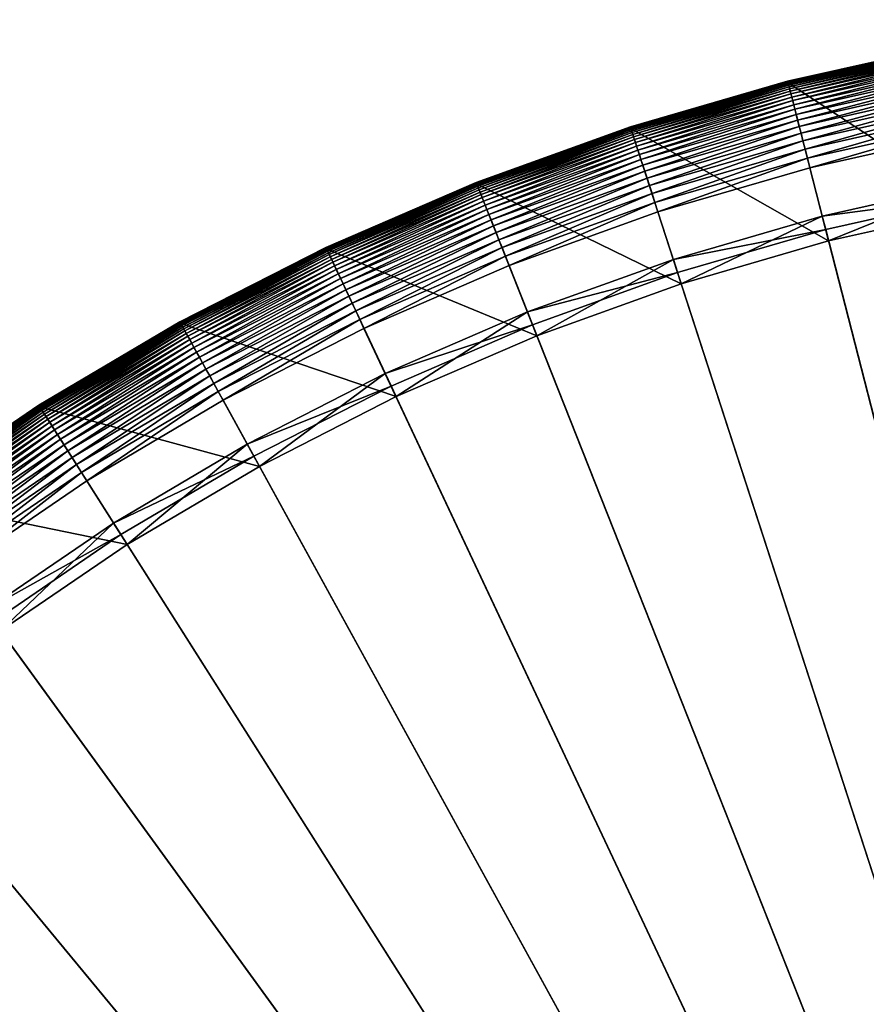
# Model space of a CAD drawing. Header units: millimetres. Extents: x -17.3 to 17.3, y -17.3 to 17.3.
# Tile 249 of 256: x -9.4 to -3.8, y 10.6 to 17.1. Entities that reach past the tile are written whole.
import ezdxf

# ---------------------------------------------------------------- set-up
doc = ezdxf.new("R2010")
doc.units = ezdxf.units.MM
doc.layers.get('0').update_dxf_attribs({"true_color": 0x5890e1})

msp = doc.modelspace()

# ---------------------------------------------------------------- meshes
at = {"color": 206, "true_color": 0x6c0888}
mesh = msp.add_polyface(dxfattribs=at)
corners = [(-2.1645, 17.1335, 35.7037), (-3.236, 16.9638, 34.1852), (-3.236, 16.9638, 35.7037), (-2.1645, 17.1335, 34.1852), (-3.2362, 16.9648, 34.1379), (-2.1646, 17.1345, 34.1379), (-3.2365, 16.9662, 34.0923), (-2.1648, 17.136, 34.0923), (-3.2368, 16.968, 34.0485), (-2.165, 17.1378, 34.0485), (-3.2372, 16.97, 34.0063), (-2.1653, 17.1398, 34.0063), (-3.2376, 16.9719, 33.9659), (-2.1655, 17.1417, 33.9659), (-2.1657, 17.1434, 33.9271), (-3.2379, 16.9736, 33.9271), (-2.1659, 17.1447, 33.8899), (-3.2381, 16.9749, 33.8899), (-2.166, 17.1454, 33.8545), (-3.2383, 16.9755, 33.8545), (-2.166, 17.1453, 33.8206), (-3.2382, 16.9754, 33.8206), (-2.1658, 17.1442, 33.7884), (-3.238, 16.9743, 33.7884), (-2.1655, 17.1419, 33.7579), (-3.2376, 16.9721, 33.7579), (-3.2369, 16.9685, 33.7289), (-2.1651, 17.1383, 33.7289), (-3.2359, 16.9634, 33.7015), (-2.1644, 17.1331, 33.7015), (-3.2346, 16.9565, 33.6757), (-2.1635, 17.1261, 33.6757), (-3.2329, 16.9477, 33.6515), (-2.1624, 17.1173, 33.6515), (-3.2309, 16.9368, 33.6288), (-2.161, 17.1063, 33.6288), (-3.2284, 16.9236, 33.6077), (-2.1593, 17.093, 33.6077), (-3.2254, 16.908, 33.5881), (-2.1573, 17.0772, 33.5881), (-3.2219, 16.8897, 33.5701), (-2.155, 17.0587, 33.5701), (-3.2178, 16.8685, 33.5535), (-2.1523, 17.0373, 33.5535), (-3.2132, 16.8443, 33.5385), (-2.1492, 17.0128, 33.5385), (-3.208, 16.8169, 33.5249), (-2.1457, 16.9851, 33.5249), (-3.2021, 16.786, 33.5128), (-2.1418, 16.9539, 33.5128), (-3.1955, 16.7515, 33.5022), (-2.1374, 16.9191, 33.5022), (-3.1882, 16.7133, 33.493), (-2.1325, 16.8805, 33.493), (-3.1802, 16.671, 33.4853), (-2.1271, 16.8378, 33.4853), (-3.1713, 16.6246, 33.479), (-2.1212, 16.791, 33.479), (-3.1616, 16.5739, 33.4741), (-2.1147, 16.7397, 33.4741), (-3.1511, 16.5186, 33.4706), (-2.1077, 16.6839, 33.4706), (-3.1396, 16.4586, 33.4685), (-2.1, 16.6232, 33.4685), (-3.1272, 16.3936, 33.4678), (-2.0388, 16.1388, 33.8989), (-3.0652, 16.0684, 35.1652), (-3.0482, 15.979, 33.8989), (-2.0502, 16.2291, 35.1652), (-3.0336, 15.9025, 35.209), (-2.0291, 16.0616, 35.209), (-4.2707, 16.6332, 33.5535), (-4.2645, 16.6093, 33.5385), (-4.2576, 16.5822, 33.5249), (-4.2498, 16.5518, 33.5128), (-4.2411, 16.5178, 33.5022), (-4.2314, 16.4801, 33.493), (-4.2207, 16.4385, 33.4853), (-4.2089, 16.3927, 33.479), (-4.1961, 16.3427, 33.4741), (-4.1821, 16.2881, 33.4706), (-4.1669, 16.2289, 33.4685), (-4.1504, 16.1649, 33.4678), (-4.0681, 15.8442, 35.1652), (-4.0261, 15.6806, 35.209), (-4.2948, 16.7272, 35.7037)]
mesh.append_faces([[corners[k] for k in face] for face in [(0, 1, 2), (3, 4, 1), (5, 6, 4), (7, 8, 6), (9, 10, 8), (11, 12, 10), (13, 15, 12), (14, 17, 15), (16, 19, 17), (18, 21, 19), (20, 23, 21), (22, 25, 23), (24, 26, 25), (27, 28, 26), (29, 30, 28), (31, 32, 30), (33, 34, 32), (35, 36, 34), (37, 38, 36), (39, 40, 38), (41, 42, 40), (43, 44, 42), (45, 46, 44), (47, 48, 46), (49, 50, 48), (51, 52, 50), (53, 54, 52), (55, 56, 54), (57, 58, 56), (59, 60, 58), (61, 62, 60), (63, 64, 62), (65, 66, 67), (68, 69, 66), (70, 2, 69)]], dxfattribs={"vtx0": -1, "color": 206})
mesh.append_faces([[corners[k] for k in face] for face in [(13, 14, 15), (14, 16, 17), (16, 18, 19), (18, 20, 21), (20, 22, 23), (22, 24, 25), (40, 42, 71), (42, 44, 72), (44, 46, 73), (46, 48, 74), (48, 50, 75), (50, 52, 76), (52, 54, 77), (54, 56, 78), (56, 58, 79), (58, 60, 80), (60, 62, 81), (62, 64, 82), (67, 66, 83), (66, 69, 84), (69, 2, 85)]], dxfattribs={"vtx2": -1, "color": 206})
mesh = msp.add_polyface(dxfattribs=at)
corners = [(-3.236, 16.9638, 35.7037), (-3.236, 16.9638, 34.1852), (-4.2948, 16.7272, 34.1852), (-4.2948, 16.7272, 35.7037), (-3.2362, 16.9648, 34.1379), (-4.295, 16.7281, 34.1379), (-3.2365, 16.9662, 34.0923), (-4.2954, 16.7295, 34.0923), (-3.2368, 16.968, 34.0485), (-4.2959, 16.7313, 34.0485), (-3.2372, 16.97, 34.0063), (-4.2964, 16.7332, 34.0063), (-3.2376, 16.9719, 33.9659), (-4.2968, 16.7351, 33.9659), (-3.2379, 16.9736, 33.9271), (-4.2973, 16.7368, 33.9271), (-3.2381, 16.9749, 33.8899), (-4.2976, 16.738, 33.8899), (-3.2383, 16.9755, 33.8545), (-4.2978, 16.7387, 33.8545), (-3.2382, 16.9754, 33.8206), (-4.2977, 16.7386, 33.8206), (-3.238, 16.9743, 33.7884), (-4.2975, 16.7375, 33.7884), (-3.2376, 16.9721, 33.7579), (-4.2969, 16.7353, 33.7579), (-3.2369, 16.9685, 33.7289), (-4.296, 16.7318, 33.7289), (-3.2359, 16.9634, 33.7015), (-4.2947, 16.7267, 33.7015), (-3.2346, 16.9565, 33.6757), (-4.2929, 16.7199, 33.6757), (-3.2329, 16.9477, 33.6515), (-4.2907, 16.7113, 33.6515), (-3.2309, 16.9368, 33.6288), (-4.288, 16.7005, 33.6288), (-3.2284, 16.9236, 33.6077), (-4.2846, 16.6875, 33.6077), (-3.2254, 16.908, 33.5881), (-4.2807, 16.6721, 33.5881), (-3.2219, 16.8897, 33.5701), (-4.276, 16.654, 33.5701), (-4.2707, 16.6332, 33.5535), (-3.2178, 16.8685, 33.5535), (-4.2645, 16.6093, 33.5385), (-3.2132, 16.8443, 33.5385), (-4.2576, 16.5822, 33.5249), (-3.208, 16.8169, 33.5249), (-4.2498, 16.5518, 33.5128), (-3.2021, 16.786, 33.5128), (-4.2411, 16.5178, 33.5022), (-3.1955, 16.7515, 33.5022), (-4.2314, 16.4801, 33.493), (-3.1882, 16.7133, 33.493), (-4.2207, 16.4385, 33.4853), (-3.1802, 16.671, 33.4853), (-4.2089, 16.3927, 33.479), (-3.1713, 16.6246, 33.479), (-4.1961, 16.3427, 33.4741), (-3.1616, 16.5739, 33.4741), (-4.1821, 16.2881, 33.4706), (-3.1511, 16.5186, 33.4706), (-4.1669, 16.2289, 33.4685), (-3.1396, 16.4586, 33.4685), (-4.1504, 16.1649, 33.4678), (-3.0482, 15.979, 33.8989), (-4.0681, 15.8442, 35.1652), (-4.0455, 15.7561, 33.8989), (-3.0652, 16.0684, 35.1652), (-4.0261, 15.6806, 35.209), (-3.0336, 15.9025, 35.209), (-5.1777, 15.9353, 33.4685), (-5.1573, 15.8724, 33.4678)]
mesh.append_faces([[corners[k] for k in face] for face in [(0, 2, 3), (1, 5, 2), (4, 7, 5), (6, 9, 7), (8, 11, 9), (10, 13, 11), (12, 15, 13), (14, 17, 15), (16, 19, 17), (18, 21, 19), (20, 23, 21), (22, 25, 23), (24, 27, 25), (26, 29, 27), (28, 31, 29), (30, 33, 31), (32, 35, 33), (34, 37, 35), (36, 39, 37), (38, 41, 39), (40, 42, 41), (43, 44, 42), (45, 46, 44), (47, 48, 46), (49, 50, 48), (51, 52, 50), (53, 54, 52), (55, 56, 54), (57, 58, 56), (59, 60, 58), (61, 62, 60), (63, 64, 62), (65, 66, 67), (68, 69, 66), (70, 3, 69)]], dxfattribs={"vtx0": -1, "color": 206})
mesh.append_faces([[corners[k] for k in face] for face in [(0, 1, 2), (1, 4, 5), (4, 6, 7), (6, 8, 9), (8, 10, 11), (10, 12, 13), (12, 14, 15), (14, 16, 17), (16, 18, 19), (18, 20, 21), (20, 22, 23), (22, 24, 25), (24, 26, 27), (26, 28, 29), (28, 30, 31), (30, 32, 33), (32, 34, 35), (34, 36, 37), (36, 38, 39), (38, 40, 41), (60, 62, 71), (62, 64, 72)]], dxfattribs={"vtx2": -1, "color": 206})
mesh = msp.add_polyface(dxfattribs=at)
corners = [(-4.2964, 16.7332, 34.0063), (-5.3392, 16.4323, 33.9659), (-5.3386, 16.4304, 34.0063), (-4.2968, 16.7351, 33.9659), (-5.3397, 16.4339, 33.9271), (-4.2973, 16.7368, 33.9271), (-5.3401, 16.4352, 33.8899), (-4.2976, 16.738, 33.8899), (-5.3403, 16.4358, 33.8545), (-4.2978, 16.7387, 33.8545), (-5.3403, 16.4357, 33.8206), (-4.2977, 16.7386, 33.8206), (-5.3399, 16.4347, 33.7884), (-4.2975, 16.7375, 33.7884), (-5.3392, 16.4325, 33.7579), (-4.2969, 16.7353, 33.7579), (-5.3381, 16.429, 33.7289), (-5.3366, 16.4245, 35.7037), (-5.3366, 16.4245, 34.1852), (-6.3574, 16.057, 34.1852), (-5.3369, 16.4254, 34.1379), (-6.3578, 16.0579, 34.1379), (-5.3374, 16.4268, 34.0923), (-6.3583, 16.0593, 34.0923), (-5.338, 16.4286, 34.0485), (-6.359, 16.061, 34.0485), (-6.3597, 16.0628, 34.0063), (-6.3604, 16.0646, 33.9659), (-6.3611, 16.0662, 33.9271), (-6.3615, 16.0674, 33.8899), (-6.3618, 16.0681, 33.8545), (-6.3618, 16.068, 33.8206), (-6.3614, 16.0669, 33.7884), (-6.3605, 16.0648, 33.7579), (-6.3592, 16.0614, 33.7289), (-5.3365, 16.424, 33.7015), (-6.3572, 16.0565, 33.7015), (-5.3343, 16.4174, 33.6757), (-6.3547, 16.05, 33.6757), (-5.3316, 16.4089, 33.6515), (-6.3514, 16.0417, 33.6515), (-5.3281, 16.3983, 33.6288), (-6.3473, 16.0314, 33.6288), (-5.324, 16.3856, 33.6077), (-6.3424, 16.0189, 33.6077), (-5.3191, 16.3704, 33.5881), (-6.3365, 16.0041, 33.5881), (-5.3133, 16.3527, 33.5701), (-6.3296, 15.9868, 33.5701), (-5.3067, 16.3322, 33.5535), (-6.3217, 15.9668, 33.5535), (-5.299, 16.3087, 33.5385), (-6.3126, 15.9438, 33.5385), (-5.2904, 16.2822, 33.5249), (-6.3023, 15.9179, 33.5249), (-5.2807, 16.2523, 33.5128), (-6.2908, 15.8887, 33.5128), (-5.2699, 16.2189, 33.5022), (-6.2779, 15.856, 33.5022), (-5.2578, 16.1819, 33.493), (-6.2635, 15.8198, 33.493), (-5.2445, 16.141, 33.4853), (-6.2477, 15.7799, 33.4853), (-5.2299, 16.0961, 33.479), (-6.2303, 15.7359, 33.479), (-5.214, 16.0469, 33.4741), (-6.2113, 15.6879, 33.4741), (-5.1966, 15.9934, 33.4706), (-6.1906, 15.6355, 33.4706), (-5.1777, 15.9353, 33.4685), (-6.1681, 15.5787, 33.4685), (-5.1573, 15.8724, 33.4678), (-6.1437, 15.5172, 33.4678), (-5.0028, 15.3969, 35.209), (-6.3574, 16.057, 35.7037)]
mesh.append_faces([[corners[k] for k in face] for face in [(0, 1, 2), (3, 4, 1), (5, 6, 4), (7, 8, 6), (9, 10, 8), (11, 12, 10), (13, 14, 12), (15, 16, 14), (37, 40, 38), (39, 42, 40), (41, 44, 42), (43, 46, 44), (45, 48, 46), (47, 50, 48), (49, 52, 50), (51, 54, 52), (53, 56, 54), (55, 58, 56), (57, 60, 58), (59, 62, 60), (61, 64, 62), (63, 66, 64), (65, 68, 66)]], dxfattribs={"vtx0": -1, "color": 206})
mesh.append_faces([[corners[k] for k in face] for face in [(17, 18, 19), (18, 20, 21), (20, 22, 23), (22, 24, 25), (24, 2, 26), (2, 1, 27), (1, 4, 28), (4, 6, 29), (6, 8, 30), (8, 10, 31), (10, 12, 32), (12, 14, 33), (14, 16, 34), (16, 35, 36), (35, 37, 38), (37, 39, 40), (39, 41, 42), (41, 43, 44), (43, 45, 46), (45, 47, 48), (47, 49, 50), (49, 51, 52), (51, 53, 54), (53, 55, 56), (55, 57, 58), (57, 59, 60), (59, 61, 62), (61, 63, 64), (63, 65, 66), (65, 67, 68), (67, 69, 70), (69, 71, 72), (73, 17, 74)]], dxfattribs={"vtx2": -1, "color": 206})
mesh = msp.add_polyface(dxfattribs=at)
corners = [(-4.2948, 16.7272, 35.7037), (-4.2948, 16.7272, 34.1852), (-5.3366, 16.4245, 34.1852), (-5.3366, 16.4245, 35.7037), (-4.295, 16.7281, 34.1379), (-5.3369, 16.4254, 34.1379), (-4.2954, 16.7295, 34.0923), (-5.3374, 16.4268, 34.0923), (-4.2959, 16.7313, 34.0485), (-5.338, 16.4286, 34.0485), (-4.2964, 16.7332, 34.0063), (-5.3386, 16.4304, 34.0063), (-4.2968, 16.7351, 33.9659), (-5.3392, 16.4323, 33.9659), (-4.2973, 16.7368, 33.9271), (-5.3397, 16.4339, 33.9271), (-4.2976, 16.738, 33.8899), (-5.3401, 16.4352, 33.8899), (-4.2978, 16.7387, 33.8545), (-5.3403, 16.4358, 33.8545), (-4.2977, 16.7386, 33.8206), (-5.3403, 16.4357, 33.8206), (-4.2975, 16.7375, 33.7884), (-5.3399, 16.4347, 33.7884), (-4.2969, 16.7353, 33.7579), (-5.3392, 16.4325, 33.7579), (-4.296, 16.7318, 33.7289), (-5.3381, 16.429, 33.7289), (-4.2947, 16.7267, 33.7015), (-5.3365, 16.424, 33.7015), (-4.2929, 16.7199, 33.6757), (-5.3343, 16.4174, 33.6757), (-4.2907, 16.7113, 33.6515), (-5.3316, 16.4089, 33.6515), (-4.288, 16.7005, 33.6288), (-5.3281, 16.3983, 33.6288), (-4.2846, 16.6875, 33.6077), (-5.324, 16.3856, 33.6077), (-4.2807, 16.6721, 33.5881), (-5.3191, 16.3704, 33.5881), (-4.276, 16.654, 33.5701), (-5.3133, 16.3527, 33.5701), (-4.2707, 16.6332, 33.5535), (-5.3067, 16.3322, 33.5535), (-4.2645, 16.6093, 33.5385), (-5.299, 16.3087, 33.5385), (-4.2576, 16.5822, 33.5249), (-5.2904, 16.2822, 33.5249), (-4.2498, 16.5518, 33.5128), (-5.2807, 16.2523, 33.5128), (-4.2411, 16.5178, 33.5022), (-5.2699, 16.2189, 33.5022), (-4.2314, 16.4801, 33.493), (-5.2578, 16.1819, 33.493), (-4.2207, 16.4385, 33.4853), (-5.2445, 16.141, 33.4853), (-4.2089, 16.3927, 33.479), (-5.2299, 16.0961, 33.479), (-4.1961, 16.3427, 33.4741), (-5.214, 16.0469, 33.4741), (-4.1821, 16.2881, 33.4706), (-5.1966, 15.9934, 33.4706), (-5.1777, 15.9353, 33.4685), (-4.1669, 16.2289, 33.4685), (-5.1573, 15.8724, 33.4678), (-4.0261, 15.6806, 35.209), (-5.0028, 15.3969, 35.209)]
mesh.append_faces([[corners[k] for k in face] for face in [(0, 2, 3), (1, 5, 2), (4, 7, 5), (6, 9, 7), (8, 11, 9), (26, 29, 27), (28, 31, 29), (30, 33, 31), (32, 35, 33), (34, 37, 35), (36, 39, 37), (38, 41, 39), (40, 43, 41), (42, 45, 43), (44, 47, 45), (46, 49, 47), (48, 51, 49), (50, 53, 51), (52, 55, 53), (54, 57, 55), (56, 59, 57), (58, 61, 59), (60, 62, 61), (63, 64, 62), (65, 3, 66)]], dxfattribs={"vtx0": -1, "color": 206})
mesh.append_faces([[corners[k] for k in face] for face in [(0, 1, 2), (1, 4, 5), (4, 6, 7), (6, 8, 9), (8, 10, 11), (10, 12, 13), (12, 14, 15), (14, 16, 17), (16, 18, 19), (18, 20, 21), (20, 22, 23), (22, 24, 25), (24, 26, 27), (26, 28, 29), (28, 30, 31), (30, 32, 33), (32, 34, 35), (34, 36, 37), (36, 38, 39), (38, 40, 41), (40, 42, 43), (42, 44, 45), (44, 46, 47), (46, 48, 49), (48, 50, 51), (50, 52, 53), (52, 54, 55), (54, 56, 57), (56, 58, 59), (58, 60, 61), (65, 0, 3)]], dxfattribs={"vtx2": -1, "color": 206})
mesh = msp.add_polyface(dxfattribs=at)
corners = [(0, 16.6892, 33.4678), (0, 0, 33.4678), (-1.0479, 16.6563, 33.4678), (0, 0, 33.9833), (0, 16.2671, 33.8989), (-1.0214, 16.235, 33.8989), (-2.0917, 16.5576, 33.4678), (-2.0388, 16.1388, 33.8989), (-3.1272, 16.3936, 33.4678), (-3.0482, 15.979, 33.8989), (-4.1504, 16.1649, 33.4678), (-4.0455, 15.7561, 33.8989), (-5.1573, 15.8724, 33.4678), (-5.0268, 15.4709, 33.8989), (-6.1437, 15.5172, 33.4678), (-5.9883, 15.1248, 33.8989), (-7.1059, 15.1009, 33.4678), (-6.9262, 14.7189, 33.8989), (-8.0401, 14.6249, 33.4678), (-7.8367, 14.255, 33.8989), (-8.9425, 14.0912, 33.4678), (-8.7164, 13.7348, 33.8989), (-9.8097, 13.5019, 33.4678), (-9.5616, 13.1604, 33.8989), (-10.6381, 12.8593, 33.4678), (-10.3691, 12.534, 33.8989), (-11.4246, 12.1659, 33.4678), (-11.1356, 11.8582, 33.8989), (-11.4698, 12.2141, 33.4685), (-12.1659, 11.4246, 33.4678), (-11.8582, 11.1356, 33.8989), (-11.1979, 11.9245, 35.1652), (-11.9245, 11.1979, 35.1652), (-11.0823, 11.8015, 35.209), (-11.8015, 11.0823, 35.209), (-12.5891, 11.8219, 35.7037), (-12.8593, 10.6381, 33.4678), (-12.534, 10.3691, 33.8989), (-13.5019, 9.8097, 33.4678), (-13.1604, 9.5616, 33.8989), (-14.0912, 8.9425, 33.4678), (-13.7348, 8.7164, 33.8989), (-14.6249, 8.0401, 33.4678), (-14.255, 7.8367, 33.8989), (-15.1009, 7.1059, 33.4678), (-14.7189, 6.9262, 33.8989), (-15.5172, 6.1437, 33.4678), (-15.1248, 5.9883, 33.8989), (-15.8724, 5.1573, 33.4678), (-15.4709, 5.0268, 33.8989), (-16.1649, 4.1504, 33.4678), (-15.7561, 4.0455, 33.8989), (-16.3936, 3.1272, 33.4678), (-15.979, 3.0481, 33.8989), (-16.5576, 2.0917, 33.4678), (-16.1388, 2.0388, 33.8989), (-16.6563, 1.0479, 33.4678), (-16.235, 1.0214, 33.8989), (-16.6892, 0, 33.4678), (-16.2671, 0, 33.8989)]
mesh.append_faces([[corners[k] for k in face] for face in [(0, 1, 2), (2, 1, 6), (6, 1, 8), (8, 1, 10), (10, 1, 12), (12, 1, 14), (14, 1, 16), (16, 1, 18), (18, 1, 20), (20, 1, 22), (22, 1, 24), (24, 1, 26), (26, 1, 29), (27, 32, 30), (31, 34, 32), (33, 35, 34), (29, 1, 36), (36, 1, 38), (38, 1, 40), (40, 1, 42), (42, 1, 44), (44, 1, 46), (46, 1, 48), (48, 1, 50), (50, 1, 52), (52, 1, 54), (54, 1, 56), (56, 1, 58)]], dxfattribs={"vtx0": -1, "color": 206})
mesh.append_faces([[corners[k] for k in face] for face in [(3, 4, 5), (3, 5, 7), (3, 7, 9), (3, 9, 11), (3, 11, 13), (3, 13, 15), (3, 15, 17), (3, 17, 19), (3, 19, 21), (3, 21, 23), (3, 23, 25), (3, 25, 27), (28, 26, 29), (3, 27, 30), (27, 31, 32), (31, 33, 34), (3, 30, 37), (3, 37, 39), (3, 39, 41), (3, 41, 43), (3, 43, 45), (3, 45, 47), (3, 47, 49), (3, 49, 51), (3, 51, 53), (3, 53, 55), (3, 55, 57), (3, 57, 59)]], dxfattribs={"vtx2": -1, "color": 206})
mesh = msp.add_polyface(dxfattribs=at)
corners = [(-5.3366, 16.4245, 35.7037), (-6.3574, 16.057, 34.1852), (-6.3574, 16.057, 35.7037), (-5.3366, 16.4245, 34.1852), (-6.3578, 16.0579, 34.1379), (-5.3369, 16.4254, 34.1379), (-6.3583, 16.0593, 34.0923), (-5.3374, 16.4268, 34.0923), (-6.359, 16.061, 34.0485), (-5.338, 16.4286, 34.0485), (-6.3597, 16.0628, 34.0063), (-5.3386, 16.4304, 34.0063), (-6.3604, 16.0646, 33.9659), (-5.3392, 16.4323, 33.9659), (-6.3611, 16.0662, 33.9271), (-5.3397, 16.4339, 33.9271), (-6.3615, 16.0674, 33.8899), (-5.3401, 16.4352, 33.8899), (-6.3618, 16.0681, 33.8545), (-5.3403, 16.4358, 33.8545), (-6.3618, 16.068, 33.8206), (-5.3403, 16.4357, 33.8206), (-6.3614, 16.0669, 33.7884), (-5.3399, 16.4347, 33.7884), (-6.3605, 16.0648, 33.7579), (-5.3392, 16.4325, 33.7579), (-6.3592, 16.0614, 33.7289), (-5.3381, 16.429, 33.7289), (-6.3572, 16.0565, 33.7015), (-5.3365, 16.424, 33.7015), (-6.3547, 16.05, 33.6757), (-7.3531, 15.6261, 34.1852), (-7.3531, 15.6261, 35.7037), (-7.3535, 15.627, 34.1379), (-7.3541, 15.6283, 34.0923), (-7.3549, 15.63, 34.0485), (-7.3558, 15.6318, 34.0063), (-7.3566, 15.6335, 33.9659), (-7.3573, 15.6351, 33.9271), (-7.3579, 15.6363, 33.8899), (-7.3582, 15.6369, 33.8545), (-7.3581, 15.6368, 33.8206), (-7.3577, 15.6358, 33.7884), (-7.3567, 15.6337, 33.7579), (-7.3551, 15.6304, 33.7289), (-7.3529, 15.6257, 33.7015), (-7.3499, 15.6194, 33.6757), (-6.3514, 16.0417, 33.6515), (-7.3461, 15.6113, 33.6515), (-6.3473, 16.0314, 33.6288), (-7.3414, 15.6012, 33.6288), (-6.3424, 16.0189, 33.6077), (-7.3357, 15.5891, 33.6077), (-6.3365, 16.0041, 33.5881), (-7.3289, 15.5747, 33.5881), (-6.3296, 15.9868, 33.5701), (-7.321, 15.5578, 33.5701), (-6.3217, 15.9668, 33.5535), (-7.3118, 15.5383, 33.5535), (-6.3126, 15.9438, 33.5385), (-7.3013, 15.516, 33.5385), (-6.3023, 15.9179, 33.5249), (-7.2894, 15.4907, 33.5249), (-6.2908, 15.8887, 33.5128), (-7.276, 15.4623, 33.5128)]
mesh.append_faces([[corners[k] for k in face] for face in [(0, 1, 2), (3, 4, 1), (5, 6, 4), (7, 8, 6), (9, 10, 8), (11, 12, 10), (13, 14, 12), (15, 16, 14), (17, 18, 16), (19, 20, 18), (21, 22, 20), (23, 24, 22), (25, 26, 24), (27, 28, 26), (29, 30, 28), (2, 31, 32), (1, 33, 31), (4, 34, 33), (6, 35, 34), (8, 36, 35), (10, 37, 36), (12, 38, 37), (14, 39, 38), (16, 40, 39), (18, 41, 40), (20, 42, 41), (22, 43, 42), (24, 44, 43), (26, 45, 44), (28, 46, 45), (30, 48, 46), (47, 50, 48)]], dxfattribs={"vtx0": -1, "color": 206})
mesh.append_faces([[corners[k] for k in face] for face in [(2, 1, 31), (1, 4, 33), (4, 6, 34), (6, 8, 35), (8, 10, 36), (10, 12, 37), (12, 14, 38), (14, 16, 39), (16, 18, 40), (18, 20, 41), (20, 22, 42), (22, 24, 43), (24, 26, 44), (26, 28, 45), (28, 30, 46), (30, 47, 48), (47, 49, 50), (49, 51, 52), (51, 53, 54), (53, 55, 56), (55, 57, 58), (57, 59, 60), (59, 61, 62), (61, 63, 64)]], dxfattribs={"vtx2": -1, "color": 206})
mesh = msp.add_polyface(dxfattribs=at)
corners = [(-4.0455, 15.7561, 33.8989), (-4.0681, 15.8442, 35.1652), (-5.0549, 15.5575, 35.1652), (-5.0268, 15.4709, 33.8989), (-4.0261, 15.6806, 35.209), (-5.0028, 15.3969, 35.209), (-5.1966, 15.9934, 33.4706), (-6.1681, 15.5787, 33.4685), (-6.1906, 15.6355, 33.4706), (-5.1777, 15.9353, 33.4685), (-6.1437, 15.5172, 33.4678), (-6.0218, 15.2094, 35.1652), (-5.9883, 15.1248, 33.8989), (-5.9597, 15.0524, 35.209), (-6.3574, 16.057, 35.7037), (-6.3473, 16.0314, 33.6288), (-7.3357, 15.5891, 33.6077), (-7.3414, 15.6012, 33.6288), (-6.3424, 16.0189, 33.6077), (-7.3289, 15.5747, 33.5881), (-6.3365, 16.0041, 33.5881), (-7.321, 15.5578, 33.5701), (-6.3296, 15.9868, 33.5701), (-7.3118, 15.5383, 33.5535), (-6.3217, 15.9668, 33.5535), (-7.3013, 15.516, 33.5385), (-6.3126, 15.9438, 33.5385), (-7.2894, 15.4907, 33.5249), (-6.3023, 15.9179, 33.5249), (-7.276, 15.4623, 33.5128), (-6.2908, 15.8887, 33.5128), (-6.2779, 15.856, 33.5022), (-7.2611, 15.4306, 33.5022), (-6.2635, 15.8198, 33.493), (-7.2445, 15.3953, 33.493), (-6.2477, 15.7799, 33.4853), (-7.2262, 15.3564, 33.4853), (-6.2303, 15.7359, 33.479), (-7.2061, 15.3137, 33.479), (-6.2113, 15.6879, 33.4741), (-7.1841, 15.2669, 33.4741), (-7.1601, 15.216, 33.4706), (-7.1341, 15.1607, 33.4685), (-7.1059, 15.1009, 33.4678), (-6.9649, 14.8013, 35.1652), (-6.9262, 14.7189, 33.8989), (-6.8931, 14.6485, 35.209), (-7.3531, 15.6261, 35.7037), (-8.273, 15.0485, 33.5535), (-8.2611, 15.0269, 33.5385), (-8.2477, 15.0025, 33.5249), (-8.2325, 14.9749, 33.5128), (-8.2156, 14.9442, 33.5022), (-8.1969, 14.9101, 33.493), (-8.1762, 14.8724, 33.4853), (-8.1534, 14.831, 33.479), (-8.1285, 14.7857, 33.4741), (-8.1014, 14.7364, 33.4706), (-8.0719, 14.6828, 33.4685), (-8.0401, 14.6249, 33.4678), (-7.8806, 14.3347, 35.1652), (-7.8367, 14.255, 33.8989), (-7.7992, 14.1868, 35.209), (-8.3198, 15.1336, 35.7037)]
mesh.append_faces([[corners[k] for k in face] for face in [(0, 2, 3), (1, 5, 2), (6, 7, 8), (9, 10, 7), (3, 11, 12), (2, 13, 11), (5, 14, 13), (15, 16, 17), (18, 19, 16), (20, 21, 19), (22, 23, 21), (24, 25, 23), (26, 27, 25), (28, 29, 27), (30, 32, 29), (31, 34, 32), (33, 36, 34), (35, 38, 36), (37, 40, 38), (39, 41, 40), (8, 42, 41), (7, 43, 42), (12, 44, 45), (11, 46, 44), (13, 47, 46), (45, 60, 61), (44, 62, 60)]], dxfattribs={"vtx0": -1, "color": 206})
mesh.append_faces([[corners[k] for k in face] for face in [(0, 1, 2), (1, 4, 5), (3, 2, 11), (2, 5, 13), (30, 31, 32), (31, 33, 34), (33, 35, 36), (35, 37, 38), (37, 39, 40), (39, 8, 41), (8, 7, 42), (7, 10, 43), (12, 11, 44), (11, 13, 46), (13, 14, 47), (21, 23, 48), (23, 25, 49), (25, 27, 50), (27, 29, 51), (29, 32, 52), (32, 34, 53), (34, 36, 54), (36, 38, 55), (38, 40, 56), (40, 41, 57), (41, 42, 58), (42, 43, 59), (45, 44, 60), (44, 46, 62), (46, 47, 63)]], dxfattribs={"vtx2": -1, "color": 206})
mesh = msp.add_polyface(dxfattribs=at)
corners = [(-7.3531, 15.6261, 35.7037), (-7.3531, 15.6261, 34.1852), (-8.3198, 15.1336, 34.1852), (-8.3198, 15.1336, 35.7037), (-7.3535, 15.627, 34.1379), (-8.3202, 15.1344, 34.1379), (-7.3541, 15.6283, 34.0923), (-8.3209, 15.1357, 34.0923), (-7.3549, 15.63, 34.0485), (-8.3218, 15.1373, 34.0485), (-7.3558, 15.6318, 34.0063), (-8.3228, 15.1391, 34.0063), (-7.3566, 15.6335, 33.9659), (-8.3237, 15.1408, 33.9659), (-7.3573, 15.6351, 33.9271), (-8.3245, 15.1423, 33.9271), (-7.3579, 15.6363, 33.8899), (-8.3252, 15.1434, 33.8899), (-7.3582, 15.6369, 33.8545), (-8.3255, 15.144, 33.8545), (-7.3581, 15.6368, 33.8206), (-8.3254, 15.1439, 33.8206), (-7.3577, 15.6358, 33.7884), (-8.3249, 15.143, 33.7884), (-7.3567, 15.6337, 33.7579), (-8.3238, 15.141, 33.7579), (-7.3551, 15.6304, 33.7289), (-8.322, 15.1377, 33.7289), (-7.3529, 15.6257, 33.7015), (-8.3195, 15.1332, 33.7015), (-7.3499, 15.6194, 33.6757), (-8.3162, 15.127, 33.6757), (-7.3461, 15.6113, 33.6515), (-8.3118, 15.1192, 33.6515), (-7.3414, 15.6012, 33.6288), (-8.3065, 15.1095, 33.6288), (-7.3357, 15.5891, 33.6077), (-8.3, 15.0977, 33.6077), (-7.3289, 15.5747, 33.5881), (-8.2924, 15.0838, 33.5881), (-7.321, 15.5578, 33.5701), (-8.2834, 15.0674, 33.5701), (-8.273, 15.0485, 33.5535), (-7.3118, 15.5383, 33.5535), (-8.2611, 15.0269, 33.5385), (-7.3013, 15.516, 33.5385), (-8.2477, 15.0025, 33.5249), (-7.2894, 15.4907, 33.5249), (-8.2325, 14.9749, 33.5128), (-7.276, 15.4623, 33.5128), (-8.2156, 14.9442, 33.5022), (-7.2611, 15.4306, 33.5022), (-8.1969, 14.9101, 33.493), (-7.2445, 15.3953, 33.493), (-8.1762, 14.8724, 33.4853), (-7.2262, 15.3564, 33.4853), (-8.1534, 14.831, 33.479), (-7.2061, 15.3137, 33.479), (-8.1285, 14.7857, 33.4741), (-7.1841, 15.2669, 33.4741), (-8.1014, 14.7364, 33.4706), (-7.1601, 15.216, 33.4706), (-8.0719, 14.6828, 33.4685), (-7.1341, 15.1607, 33.4685), (-8.0401, 14.6249, 33.4678), (-6.8931, 14.6485, 35.209), (-7.7992, 14.1868, 35.209), (-8.978, 14.147, 33.4685), (-8.9425, 14.0912, 33.4678), (-7.8367, 14.255, 33.8989), (-7.8806, 14.3347, 35.1652), (-8.7651, 13.8116, 35.1652)]
mesh.append_faces([[corners[k] for k in face] for face in [(0, 2, 3), (1, 5, 2), (4, 7, 5), (6, 9, 7), (8, 11, 9), (10, 13, 11), (12, 15, 13), (14, 17, 15), (16, 19, 17), (18, 21, 19), (20, 23, 21), (22, 25, 23), (24, 27, 25), (26, 29, 27), (28, 31, 29), (30, 33, 31), (32, 35, 33), (34, 37, 35), (36, 39, 37), (38, 41, 39), (40, 42, 41), (43, 44, 42), (45, 46, 44), (47, 48, 46), (49, 50, 48), (51, 52, 50), (53, 54, 52), (55, 56, 54), (57, 58, 56), (59, 60, 58), (61, 62, 60), (63, 64, 62), (65, 3, 66)]], dxfattribs={"vtx0": -1, "color": 206})
mesh.append_faces([[corners[k] for k in face] for face in [(0, 1, 2), (1, 4, 5), (4, 6, 7), (6, 8, 9), (8, 10, 11), (10, 12, 13), (12, 14, 15), (14, 16, 17), (16, 18, 19), (18, 20, 21), (20, 22, 23), (22, 24, 25), (24, 26, 27), (26, 28, 29), (28, 30, 31), (30, 32, 33), (32, 34, 35), (34, 36, 37), (36, 38, 39), (38, 40, 41), (60, 62, 67), (62, 64, 68), (69, 70, 71)]], dxfattribs={"vtx2": -1, "color": 206})
mesh = msp.add_polyface(dxfattribs=at)
corners = [(-8.3228, 15.1391, 34.0063), (-9.258, 14.5883, 33.9658), (-9.2569, 14.5866, 34.0063), (-8.3237, 15.1408, 33.9659), (-9.2589, 14.5897, 33.9271), (-8.3245, 15.1423, 33.9271), (-9.2596, 14.5908, 33.8899), (-8.3252, 15.1434, 33.8899), (-9.26, 14.5914, 33.8545), (-8.3255, 15.144, 33.8545), (-9.2599, 14.5913, 33.8206), (-8.3254, 15.1439, 33.8206), (-9.2593, 14.5904, 33.7884), (-8.3249, 15.143, 33.7884), (-9.2581, 14.5884, 33.7579), (-8.3238, 15.141, 33.7579), (-9.2561, 14.5853, 33.7289), (-9.2536, 14.5813, 35.7037), (-9.2536, 14.5813, 34.1852), (-10.1509, 13.9715, 34.1852), (-10.1509, 13.9715, 35.7037), (-9.2541, 14.5821, 34.1379), (-10.1515, 13.9723, 34.1379), (-9.2549, 14.5834, 34.0923), (-10.1523, 13.9735, 34.0923), (-9.2559, 14.5849, 34.0485), (-10.1534, 13.975, 34.0485), (-10.1546, 13.9766, 34.0063), (-10.1557, 13.9781, 33.9659), (-10.1567, 13.9795, 33.9271), (-10.1575, 13.9806, 33.8899), (-10.1579, 13.9811, 33.8545), (-10.1578, 13.9811, 33.8206), (-10.1572, 13.9802, 33.7884), (-10.1558, 13.9783, 33.7579), (-10.1537, 13.9753, 33.7289), (-9.2533, 14.5809, 33.7015), (-10.1506, 13.9711, 33.7015), (-9.2496, 14.575, 33.6757), (-10.1465, 13.9655, 33.6757), (-9.2448, 14.5675, 33.6515), (-10.1412, 13.9582, 33.6515), (-9.2388, 14.5581, 33.6288), (-10.1347, 13.9493, 33.6288), (-9.2317, 14.5468, 33.6077), (-10.1268, 13.9384, 33.6077), (-9.2231, 14.5333, 33.5881), (-10.1175, 13.9255, 33.5881), (-9.2131, 14.5176, 33.5701), (-10.1065, 13.9104, 33.5701), (-9.2016, 14.4994, 33.5535), (-10.0939, 13.893, 33.5535), (-9.1884, 14.4786, 33.5385), (-10.0794, 13.8731, 33.5385), (-9.1734, 14.455, 33.5249), (-10.0629, 13.8504, 33.5249), (-9.1566, 14.4285, 33.5128), (-10.0445, 13.825, 33.5128), (-9.1378, 14.3988, 33.5022), (-10.0239, 13.7967, 33.5022), (-9.1169, 14.366, 33.493), (-10.001, 13.7651, 33.493), (-9.0939, 14.3297, 33.4853), (-9.9757, 13.7304, 33.4853)]
mesh.append_faces([[corners[k] for k in face] for face in [(0, 1, 2), (3, 4, 1), (5, 6, 4), (7, 8, 6), (9, 10, 8), (11, 12, 10), (13, 14, 12), (15, 16, 14), (17, 19, 20), (18, 22, 19), (21, 24, 22), (23, 26, 24), (25, 27, 26), (2, 28, 27), (1, 29, 28), (4, 30, 29), (6, 31, 30), (8, 32, 31), (10, 33, 32), (12, 34, 33), (14, 35, 34), (16, 37, 35), (36, 39, 37), (38, 41, 39), (40, 43, 41), (42, 45, 43), (44, 47, 45), (46, 49, 47), (48, 51, 49)]], dxfattribs={"vtx0": -1, "color": 206})
mesh.append_faces([[corners[k] for k in face] for face in [(17, 18, 19), (18, 21, 22), (21, 23, 24), (23, 25, 26), (25, 2, 27), (2, 1, 28), (1, 4, 29), (4, 6, 30), (6, 8, 31), (8, 10, 32), (10, 12, 33), (12, 14, 34), (14, 16, 35), (16, 36, 37), (36, 38, 39), (38, 40, 41), (40, 42, 43), (42, 44, 45), (44, 46, 47), (46, 48, 49), (48, 50, 51), (50, 52, 53), (52, 54, 55), (54, 56, 57), (56, 58, 59), (58, 60, 61), (60, 62, 63)]], dxfattribs={"vtx2": -1, "color": 206})
mesh = msp.add_polyface(dxfattribs=at)
corners = [(-8.3198, 15.1336, 35.7037), (-8.3198, 15.1336, 34.1852), (-9.2536, 14.5813, 34.1852), (-9.2536, 14.5813, 35.7037), (-8.3202, 15.1344, 34.1379), (-9.2541, 14.5821, 34.1379), (-8.3209, 15.1357, 34.0923), (-9.2549, 14.5834, 34.0923), (-8.3218, 15.1373, 34.0485), (-9.2559, 14.5849, 34.0485), (-8.3228, 15.1391, 34.0063), (-9.2569, 14.5866, 34.0063), (-8.3237, 15.1408, 33.9659), (-9.258, 14.5883, 33.9658), (-8.3245, 15.1423, 33.9271), (-9.2589, 14.5897, 33.9271), (-8.3252, 15.1434, 33.8899), (-9.2596, 14.5908, 33.8899), (-8.3255, 15.144, 33.8545), (-9.26, 14.5914, 33.8545), (-8.3254, 15.1439, 33.8206), (-9.2599, 14.5913, 33.8206), (-8.3249, 15.143, 33.7884), (-9.2593, 14.5904, 33.7884), (-8.3238, 15.141, 33.7579), (-9.2581, 14.5884, 33.7579), (-8.322, 15.1377, 33.7289), (-9.2561, 14.5853, 33.7289), (-8.3195, 15.1332, 33.7015), (-9.2533, 14.5809, 33.7015), (-8.3162, 15.127, 33.6757), (-9.2496, 14.575, 33.6757), (-8.3118, 15.1192, 33.6515), (-9.2448, 14.5675, 33.6515), (-8.3065, 15.1095, 33.6288), (-9.2388, 14.5581, 33.6288), (-8.3, 15.0977, 33.6077), (-9.2317, 14.5468, 33.6077), (-8.2924, 15.0838, 33.5881), (-9.2231, 14.5333, 33.5881), (-8.2834, 15.0674, 33.5701), (-9.2131, 14.5176, 33.5701), (-8.273, 15.0485, 33.5535), (-9.2016, 14.4994, 33.5535), (-8.2611, 15.0269, 33.5385), (-9.1884, 14.4786, 33.5385), (-8.2477, 15.0025, 33.5249), (-9.1734, 14.455, 33.5249), (-8.2325, 14.9749, 33.5128), (-9.1566, 14.4285, 33.5128), (-8.2156, 14.9442, 33.5022), (-9.1378, 14.3988, 33.5022), (-8.1969, 14.9101, 33.493), (-9.1169, 14.366, 33.493), (-8.1762, 14.8724, 33.4853), (-9.0939, 14.3297, 33.4853), (-8.1534, 14.831, 33.479), (-9.0686, 14.2898, 33.479), (-8.1285, 14.7857, 33.4741), (-9.0409, 14.2461, 33.4741), (-8.1014, 14.7364, 33.4706), (-9.0107, 14.1986, 33.4706), (-8.978, 14.147, 33.4685), (-8.0719, 14.6828, 33.4685), (-8.9425, 14.0912, 33.4678), (-7.7992, 14.1868, 35.209), (-8.6746, 13.669, 35.209)]
mesh.append_faces([[corners[k] for k in face] for face in [(0, 2, 3), (1, 5, 2), (4, 7, 5), (6, 9, 7), (8, 11, 9), (26, 29, 27), (28, 31, 29), (30, 33, 31), (32, 35, 33), (34, 37, 35), (36, 39, 37), (38, 41, 39), (40, 43, 41), (42, 45, 43), (44, 47, 45), (46, 49, 47), (48, 51, 49), (50, 53, 51), (52, 55, 53), (54, 57, 55), (56, 59, 57), (58, 61, 59), (60, 62, 61), (63, 64, 62), (65, 3, 66)]], dxfattribs={"vtx0": -1, "color": 206})
mesh.append_faces([[corners[k] for k in face] for face in [(0, 1, 2), (1, 4, 5), (4, 6, 7), (6, 8, 9), (8, 10, 11), (10, 12, 13), (12, 14, 15), (14, 16, 17), (16, 18, 19), (18, 20, 21), (20, 22, 23), (22, 24, 25), (24, 26, 27), (26, 28, 29), (28, 30, 31), (30, 32, 33), (32, 34, 35), (34, 36, 37), (36, 38, 39), (38, 40, 41), (40, 42, 43), (42, 44, 45), (44, 46, 47), (46, 48, 49), (48, 50, 51), (50, 52, 53), (52, 54, 55), (54, 56, 57), (56, 58, 59), (58, 60, 61), (65, 0, 3)]], dxfattribs={"vtx2": -1, "color": 206})
mesh = msp.add_polyface(dxfattribs=at)
corners = [(-7.8367, 14.255, 33.8989), (-8.7651, 13.8116, 35.1652), (-8.7164, 13.7348, 33.8989), (-7.8806, 14.3347, 35.1652), (-7.7992, 14.1868, 35.209), (-8.6746, 13.669, 35.209), (-9.2016, 14.4994, 33.5535), (-10.0794, 13.8731, 33.5385), (-10.0939, 13.893, 33.5535), (-9.1884, 14.4786, 33.5385), (-10.0629, 13.8504, 33.5249), (-9.1734, 14.455, 33.5249), (-10.0445, 13.825, 33.5128), (-9.1566, 14.4285, 33.5128), (-10.0239, 13.7967, 33.5022), (-9.1378, 14.3988, 33.5022), (-10.001, 13.7651, 33.493), (-9.1169, 14.366, 33.493), (-9.9757, 13.7304, 33.4853), (-9.0939, 14.3297, 33.4853), (-9.0686, 14.2898, 33.479), (-9.9479, 13.6921, 33.479), (-9.0409, 14.2461, 33.4741), (-9.9176, 13.6503, 33.4741), (-9.0107, 14.1986, 33.4706), (-9.8845, 13.6048, 33.4706), (-8.978, 14.147, 33.4685), (-9.8485, 13.5554, 33.4685), (-8.9425, 14.0912, 33.4678), (-9.8097, 13.5019, 33.4678), (-9.6151, 13.234, 35.1652), (-9.5616, 13.1604, 33.8989), (-9.5158, 13.0974, 35.209), (-9.2536, 14.5813, 35.7037), (-10.1509, 13.9715, 35.7037), (-10.1509, 13.9715, 34.1852), (-11.0081, 13.3065, 34.1852), (-10.1515, 13.9723, 34.1379), (-11.0087, 13.3073, 34.1379), (-10.1523, 13.9735, 34.0923), (-11.0097, 13.3084, 34.0923), (-10.1534, 13.975, 34.0485), (-11.0109, 13.3098, 34.0485), (-10.1546, 13.9766, 34.0063), (-11.0121, 13.3114, 34.0063), (-10.1557, 13.9781, 33.9659), (-11.0134, 13.3129, 33.9658), (-10.1567, 13.9795, 33.9271), (-11.0145, 13.3142, 33.9271), (-10.1572, 13.9802, 33.7884), (-10.1558, 13.9783, 33.7579), (-11.0135, 13.313, 33.7579), (-10.1537, 13.9753, 33.7289), (-11.0112, 13.3102, 33.7289), (-10.1506, 13.9711, 33.7015), (-11.0078, 13.3062, 33.7015), (-10.1465, 13.9655, 33.6757), (-11.0034, 13.3008, 33.6757), (-10.1412, 13.9582, 33.6515), (-10.9977, 13.2939, 33.6515), (-10.1347, 13.9493, 33.6288), (-10.9906, 13.2854, 33.6288), (-10.1268, 13.9384, 33.6077), (-10.9821, 13.275, 33.6077), (-10.1175, 13.9255, 33.5881), (-10.9719, 13.2628, 33.5881), (-10.1065, 13.9104, 33.5701), (-10.96, 13.2484, 33.5701), (-10.9463, 13.2318, 33.5535), (-10.9306, 13.2128, 33.5385), (-10.9128, 13.1913, 33.5249), (-10.8927, 13.1671, 33.5128), (-10.8704, 13.14, 33.5022), (-10.8456, 13.11, 33.493), (-10.8181, 13.0769, 33.4853), (-10.788, 13.0405, 33.479), (-10.7551, 13.0007, 33.4741), (-10.7192, 12.9573, 33.4706), (-10.6803, 12.9102, 33.4685), (-10.6381, 12.8593, 33.4678), (-10.427, 12.6041, 35.1652), (-11.0081, 13.3065, 35.7037)]
mesh.append_faces([[corners[k] for k in face] for face in [(0, 1, 2), (3, 5, 1), (6, 7, 8), (9, 10, 7), (11, 12, 10), (13, 14, 12), (15, 16, 14), (17, 18, 16), (19, 21, 18), (20, 23, 21), (22, 25, 23), (24, 27, 25), (26, 29, 27), (2, 30, 31), (1, 32, 30), (5, 34, 32), (25, 78, 77), (27, 79, 78)]], dxfattribs={"vtx0": -1, "color": 206})
mesh.append_faces([[corners[k] for k in face] for face in [(3, 4, 5), (19, 20, 21), (20, 22, 23), (22, 24, 25), (24, 26, 27), (26, 28, 29), (2, 1, 30), (1, 5, 32), (5, 33, 34), (34, 35, 36), (35, 37, 38), (37, 39, 40), (39, 41, 42), (41, 43, 44), (43, 45, 46), (45, 47, 48), (49, 50, 51), (50, 52, 53), (52, 54, 55), (54, 56, 57), (56, 58, 59), (58, 60, 61), (60, 62, 63), (62, 64, 65), (64, 66, 67), (66, 8, 68), (8, 7, 69), (7, 10, 70), (10, 12, 71), (12, 14, 72), (14, 16, 73), (16, 18, 74), (18, 21, 75), (21, 23, 76), (23, 25, 77), (25, 27, 78), (27, 29, 79), (31, 30, 80), (32, 34, 81)]], dxfattribs={"vtx2": -1, "color": 206})

doc.saveas('drawing.dxf')
